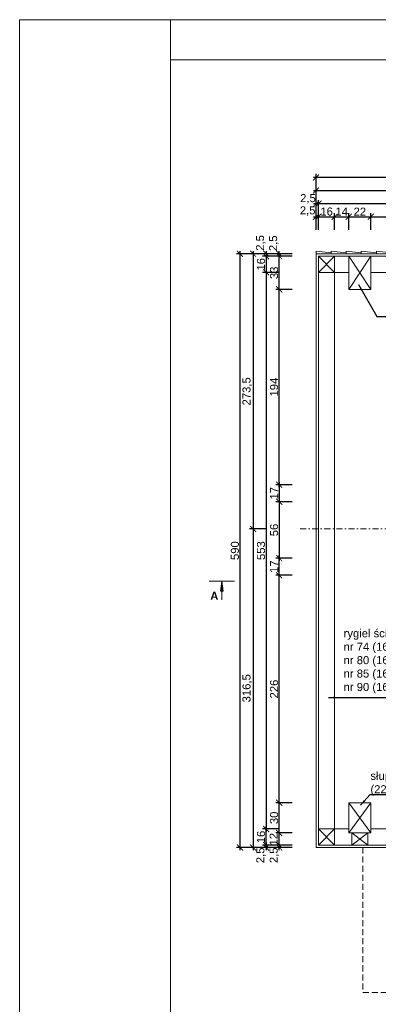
# Model space of a CAD drawing. Header units: millimetres. Extents: x -80660 to 263001, y 590205 to 619905.
# Tile 4 of 64: x -68526 to -64958, y 610122 to 619905. Entities that reach past the tile are written whole.
import ezdxf

# ---------------------------------------------------------------- set-up
doc = ezdxf.new("R2010")
doc.units = ezdxf.units.MM
doc.linetypes.add('DASHDOTX2', pattern=[2, 1, -0.5, 0, -0.5])
doc.linetypes.add('DASHEDX2', pattern=[1.5, 1, -0.5])
for name, color, linetype, lineweight in [('l.c.9', 3, 'Continuous', 9), ('l.k.k. 5', 4, 'DASHEDX2', 5), ('l.kr.kp.9', 5, 'DASHDOTX2', 9)]:
    doc.layers.add(name, color=color, linetype=linetype, lineweight=lineweight)
doc.styles.add('styl1', font='arial.ttf')
doc.dimstyles.new('stefan', dxfattribs={"dimtxt": 80, "dimasz": 60, "dimexe": 35, "dimexo": 0, "dimgap": 10, "dimtad": 1, "dimdec": 1, "dimlfac": 0.1, "dimtxsty": 'styl1', "dimblk": 'ARCHTICK', "dimcen": 2.5, "dimdle": 25, "dimadec": 0, "dimazin": 0, "dimtfac": 1, "dimtdec": 1, "dimtmove": 0, "dimatfit": 3, "dimfxl": 1, "dimarcsym": 0})

# ---------------------------------------------------------------- blocks, each defined once
blk = doc.blocks.new('_ArchTick')
at = {"color": 0, "const_width": 0.15}
blk.add_lwpolyline([(-0.5, -0.5), (0.5, 0.5)], dxfattribs=at)
blk = doc.blocks.new('*D89')
at = {"layer": 'Defpoints', "color": 0}
for p in [(-62652.5, 618207.1), (-65577.5, 618077.1), (-62652.5, 618087.1)]:
    blk.add_point(p, dxfattribs=at)
at = {"layer": 'l.c.9', "color": 0, "lineweight": -2}
for p, q in [((-65602.5, 618207.1), (-62627.5, 618207.1)), ((-65577.5, 618077.1), (-65577.5, 618242.1)), ((-62652.5, 618087.1), (-62652.5, 618242.1))]:
    blk.add_line(p, q, dxfattribs=at)
at = {"layer": 'l.c.9', "color": 0, "lineweight": -2, "xscale": 60, "yscale": 60, "zscale": 60, "rotation": 180}
blk.add_blockref('_ArchTick', (-65577.5, 618207.1), dxfattribs=at)
at = {"layer": 'l.c.9', "color": 0, "lineweight": -2, "xscale": 60, "yscale": 60, "zscale": 60}
blk.add_blockref('_ArchTick', (-62652.5, 618207.1), dxfattribs=at)
at = {"layer": 'l.c.9', "color": 0, "insert": (-64115, 618265.2), "char_height": 80, "attachment_point": 5, "style": 'styl1'}
blk.add_mtext('292,5', dxfattribs=at)
blk = doc.blocks.new('*D66')
at = {"layer": 'Defpoints', "color": 0}
for p in [(-65577.5, 618337.1), (-65577.5, 618207.1), (-59727.5, 618207.1)]:
    blk.add_point(p, dxfattribs=at)
at = {"layer": 'l.c.9', "color": 0, "lineweight": -2}
for p, q in [((-65577.5, 618207.1), (-65577.5, 618372.1)), ((-59727.5, 618207.1), (-59727.5, 618372.1)), ((-59702.5, 618337.1), (-65602.5, 618337.1))]:
    blk.add_line(p, q, dxfattribs=at)
at = {"layer": 'l.c.9', "color": 0, "lineweight": -2, "xscale": 60, "yscale": 60, "zscale": 60, "rotation": 180}
blk.add_blockref('_ArchTick', (-65577.5, 618337.1), dxfattribs=at)
at = {"layer": 'l.c.9', "color": 0, "lineweight": -2, "xscale": 60, "yscale": 60, "zscale": 60}
blk.add_blockref('_ArchTick', (-59727.5, 618337.1), dxfattribs=at)
at = {"layer": 'l.c.9', "color": 0, "insert": (-62652.5, 618387.9), "char_height": 80, "attachment_point": 5, "style": 'styl1'}
blk.add_mtext('585', dxfattribs=at)
blk = doc.blocks.new('*D65')
at = {"layer": 'Defpoints', "color": 0}
for p in [(-59752.5, 618077.1), (-65552.5, 617947.1), (-59752.5, 617947.1)]:
    blk.add_point(p, dxfattribs=at)
at = {"layer": 'l.c.9', "color": 0, "lineweight": -2}
for p, q in [((-65577.5, 618077.1), (-59727.5, 618077.1)), ((-65552.5, 617947.1), (-65552.5, 618112.1)), ((-59752.5, 617947.1), (-59752.5, 618112.1))]:
    blk.add_line(p, q, dxfattribs=at)
at = {"layer": 'l.c.9', "color": 0, "lineweight": -2, "xscale": 60, "yscale": 60, "zscale": 60, "rotation": 180}
blk.add_blockref('_ArchTick', (-65552.5, 618077.1), dxfattribs=at)
at = {"layer": 'l.c.9', "color": 0, "lineweight": -2, "xscale": 60, "yscale": 60, "zscale": 60}
blk.add_blockref('_ArchTick', (-59752.5, 618077.1), dxfattribs=at)
at = {"layer": 'l.c.9', "color": 0, "insert": (-62652.5, 618127.9), "char_height": 80, "attachment_point": 5, "style": 'styl1'}
blk.add_mtext('580', dxfattribs=at)
blk = doc.blocks.new('*D64')
at = {"layer": 'Defpoints', "color": 0}
for p in [(-60272.5, 617947.1), (-65032.5, 617817.1), (-60272.5, 617817.1)]:
    blk.add_point(p, dxfattribs=at)
at = {"layer": 'l.c.9', "color": 0, "lineweight": -2}
for p, q in [((-65032.5, 617817.1), (-65032.5, 617982.1)), ((-60272.5, 617817.1), (-60272.5, 617982.1)), ((-65057.5, 617947.1), (-60247.5, 617947.1))]:
    blk.add_line(p, q, dxfattribs=at)
at = {"layer": 'l.c.9', "color": 0, "lineweight": -2, "xscale": 60, "yscale": 60, "zscale": 60, "rotation": 180}
blk.add_blockref('_ArchTick', (-65032.5, 617947.1), dxfattribs=at)
at = {"layer": 'l.c.9', "color": 0, "lineweight": -2, "xscale": 60, "yscale": 60, "zscale": 60}
blk.add_blockref('_ArchTick', (-60272.5, 617947.1), dxfattribs=at)
at = {"layer": 'l.c.9', "color": 0, "insert": (-62652.5, 617997.9), "char_height": 80, "attachment_point": 5, "style": 'styl1'}
blk.add_mtext('476', dxfattribs=at)
blk = doc.blocks.new('*D130')
at = {"layer": 'Defpoints', "color": 0}
for p in [(-65944.2, 617554.4), (-66074.2, 617394.4), (-65944.2, 617394.4)]:
    blk.add_point(p, dxfattribs=at)
at = {"layer": 'l.c.9', "color": 0, "lineweight": -2}
for p, q in [((-66074.2, 617579.4), (-66074.2, 617369.4)), ((-65944.2, 617554.4), (-66109.2, 617554.4)), ((-65944.2, 617394.4), (-66109.2, 617394.4))]:
    blk.add_line(p, q, dxfattribs=at)
at = {"layer": 'l.c.9', "color": 0, "lineweight": -2, "xscale": 60, "yscale": 60, "zscale": 60}
for p, rotation in [((-66074.2, 617554.4), 90), ((-66074.2, 617394.4), 270)]:
    blk.add_blockref('_ArchTick', p, dxfattribs=dict(at, rotation=rotation))
at = {"layer": 'l.c.9', "color": 0, "insert": (-66125, 617474.4), "char_height": 80, "attachment_point": 5, "rotation": 90, "style": 'styl1'}
blk.add_mtext('16', dxfattribs=at)
blk = doc.blocks.new('*D126')
at = {"layer": 'Defpoints', "color": 0}
for p in [(-66074.2, 611864.4), (-65944.2, 611864.4), (-65944.2, 611704.4)]:
    blk.add_point(p, dxfattribs=at)
at = {"layer": 'l.c.9', "color": 0, "lineweight": -2}
for p, q in [((-65944.2, 611864.4), (-66109.2, 611864.4)), ((-66074.2, 611679.4), (-66074.2, 611889.4)), ((-65944.2, 611704.4), (-66109.2, 611704.4))]:
    blk.add_line(p, q, dxfattribs=at)
at = {"layer": 'l.c.9', "color": 0, "lineweight": -2, "xscale": 60, "yscale": 60, "zscale": 60}
for p, rotation in [((-66074.2, 611864.4), 90), ((-66074.2, 611704.4), 270)]:
    blk.add_blockref('_ArchTick', p, dxfattribs=dict(at, rotation=rotation))
at = {"layer": 'l.c.9', "color": 0, "insert": (-66125, 611784.4), "char_height": 80, "attachment_point": 5, "rotation": 90, "style": 'styl1'}
blk.add_mtext('16', dxfattribs=at)
blk = doc.blocks.new('*D125')
at = {"layer": 'Defpoints', "color": 0}
for p in [(-65944.2, 612124.4), (-65814.2, 612124.4), (-65814.2, 611824.4)]:
    blk.add_point(p, dxfattribs=at)
at = {"layer": 'l.c.9', "color": 0, "lineweight": -2}
for p, q in [((-65814.2, 612124.4), (-65979.2, 612124.4)), ((-65944.2, 611799.4), (-65944.2, 612149.4)), ((-65814.2, 611824.4), (-65979.2, 611824.4))]:
    blk.add_line(p, q, dxfattribs=at)
at = {"layer": 'l.c.9', "color": 0, "lineweight": -2, "xscale": 60, "yscale": 60, "zscale": 60}
for p, rotation in [((-65944.2, 612124.4), 90), ((-65944.2, 611824.4), 270)]:
    blk.add_blockref('_ArchTick', p, dxfattribs=dict(at, rotation=rotation))
at = {"layer": 'l.c.9', "color": 0, "insert": (-65995, 611974.4), "char_height": 80, "attachment_point": 5, "rotation": 90, "style": 'styl1'}
blk.add_mtext('30', dxfattribs=at)
blk = doc.blocks.new('*D115')
at = {"layer": 'Defpoints', "color": 0}
for p in [(-65032.5, 617947.1), (-65252.5, 617817.1), (-65032.5, 617817.1)]:
    blk.add_point(p, dxfattribs=at)
at = {"layer": 'l.c.9', "color": 0, "lineweight": -2}
for p, q in [((-65252.5, 617817.1), (-65252.5, 617982.1)), ((-65032.5, 617817.1), (-65032.5, 617982.1)), ((-65277.5, 617947.1), (-65007.5, 617947.1))]:
    blk.add_line(p, q, dxfattribs=at)
at = {"layer": 'l.c.9', "color": 0, "lineweight": -2, "xscale": 60, "yscale": 60, "zscale": 60, "rotation": 180}
blk.add_blockref('_ArchTick', (-65252.5, 617947.1), dxfattribs=at)
at = {"layer": 'l.c.9', "color": 0, "lineweight": -2, "xscale": 60, "yscale": 60, "zscale": 60}
blk.add_blockref('_ArchTick', (-65032.5, 617947.1), dxfattribs=at)
at = {"layer": 'l.c.9', "color": 0, "insert": (-65142.5, 617997.3), "char_height": 80, "attachment_point": 5, "style": 'styl1'}
blk.add_mtext('22', dxfattribs=at)
blk = doc.blocks.new('*D114')
at = {"layer": 'Defpoints', "color": 0}
for p in [(-65252.5, 617947.1), (-65392.5, 617817.1), (-65252.5, 617817.1)]:
    blk.add_point(p, dxfattribs=at)
at = {"layer": 'l.c.9', "color": 0, "lineweight": -2}
for p, q in [((-65392.5, 617817.1), (-65392.5, 617982.1)), ((-65252.5, 617817.1), (-65252.5, 617982.1)), ((-65417.5, 617947.1), (-65227.5, 617947.1))]:
    blk.add_line(p, q, dxfattribs=at)
at = {"layer": 'l.c.9', "color": 0, "lineweight": -2, "xscale": 60, "yscale": 60, "zscale": 60, "rotation": 180}
blk.add_blockref('_ArchTick', (-65392.5, 617947.1), dxfattribs=at)
at = {"layer": 'l.c.9', "color": 0, "lineweight": -2, "xscale": 60, "yscale": 60, "zscale": 60}
blk.add_blockref('_ArchTick', (-65252.5, 617947.1), dxfattribs=at)
at = {"layer": 'l.c.9', "color": 0, "insert": (-65322.5, 617997.3), "char_height": 80, "attachment_point": 5, "style": 'styl1'}
blk.add_mtext('14', dxfattribs=at)
blk = doc.blocks.new('*D88')
at = {"layer": 'Defpoints', "color": 0}
for p in [(-65944.2, 617579.4), (-66074.2, 617554.4), (-65944.2, 617554.4)]:
    blk.add_point(p, dxfattribs=at)
at = {"layer": 'l.c.9', "color": 0, "lineweight": -2}
for p, q in [((-65944.2, 617579.4), (-66109.2, 617579.4)), ((-66074.2, 617604.4), (-66074.2, 617529.4)), ((-65944.2, 617554.4), (-66109.2, 617554.4))]:
    blk.add_line(p, q, dxfattribs=at)
at = {"layer": 'l.c.9', "color": 0, "lineweight": -2, "xscale": 60, "yscale": 60, "zscale": 60}
for p, rotation in [((-66074.2, 617579.4), 90), ((-66074.2, 617554.4), 270)]:
    blk.add_blockref('_ArchTick', p, dxfattribs=dict(at, rotation=rotation))
at = {"layer": 'l.c.9', "color": 0, "insert": (-66127.6, 617686.8), "char_height": 80, "attachment_point": 5, "rotation": 90, "style": 'styl1'}
blk.add_mtext('2,5', dxfattribs=at)
blk = doc.blocks.new('*D87')
at = {"layer": 'Defpoints', "color": 0}
for p in [(-65944.2, 617579.4), (-65814.2, 617579.4), (-65814.2, 617554.4)]:
    blk.add_point(p, dxfattribs=at)
at = {"layer": 'l.c.9', "color": 0, "lineweight": -2}
for p, q in [((-65814.2, 617579.4), (-65979.2, 617579.4)), ((-65944.2, 617529.4), (-65944.2, 617604.4)), ((-65814.2, 617554.4), (-65979.2, 617554.4))]:
    blk.add_line(p, q, dxfattribs=at)
at = {"layer": 'l.c.9', "color": 0, "lineweight": -2, "xscale": 60, "yscale": 60, "zscale": 60}
for p, rotation in [((-65944.2, 617579.4), 90), ((-65944.2, 617554.4), 270)]:
    blk.add_blockref('_ArchTick', p, dxfattribs=dict(at, rotation=rotation))
at = {"layer": 'l.c.9', "color": 0, "insert": (-65997.6, 617682.7), "char_height": 80, "attachment_point": 5, "rotation": 90, "style": 'styl1'}
blk.add_mtext('2,5', dxfattribs=at)
blk = doc.blocks.new('*D84')
at = {"layer": 'Defpoints', "color": 0}
for p in [(-66334.2, 617579.4), (-66204.2, 617579.4), (-66204.2, 611679.4)]:
    blk.add_point(p, dxfattribs=at)
at = {"layer": 'l.c.9', "color": 0, "lineweight": -2}
for p, q in [((-66204.2, 617579.4), (-66369.2, 617579.4)), ((-66334.2, 611654.4), (-66334.2, 617604.4)), ((-66204.2, 611679.4), (-66369.2, 611679.4))]:
    blk.add_line(p, q, dxfattribs=at)
at = {"layer": 'l.c.9', "color": 0, "lineweight": -2, "xscale": 60, "yscale": 60, "zscale": 60}
for p, rotation in [((-66334.2, 617579.4), 90), ((-66334.2, 611679.4), 270)]:
    blk.add_blockref('_ArchTick', p, dxfattribs=dict(at, rotation=rotation))
at = {"layer": 'l.c.9', "color": 0, "insert": (-66385, 614629.4), "char_height": 80, "attachment_point": 5, "rotation": 90, "style": 'styl1'}
blk.add_mtext('590', dxfattribs=at)
blk = doc.blocks.new('*D83')
at = {"layer": 'Defpoints', "color": 0}
for p in [(-66074.2, 614844.4), (-66204.2, 611679.4), (-66074.2, 611679.4)]:
    blk.add_point(p, dxfattribs=at)
at = {"layer": 'l.c.9', "color": 0, "lineweight": -2}
for p, q in [((-66074.2, 614844.4), (-66239.2, 614844.4)), ((-66204.2, 614869.4), (-66204.2, 611654.4)), ((-66074.2, 611679.4), (-66239.2, 611679.4))]:
    blk.add_line(p, q, dxfattribs=at)
at = {"layer": 'l.c.9', "color": 0, "lineweight": -2, "xscale": 60, "yscale": 60, "zscale": 60}
for p, rotation in [((-66204.2, 614844.4), 90), ((-66204.2, 611679.4), 270)]:
    blk.add_blockref('_ArchTick', p, dxfattribs=dict(at, rotation=rotation))
at = {"layer": 'l.c.9', "color": 0, "insert": (-66262.2, 613261.9), "char_height": 80, "attachment_point": 5, "rotation": 90, "style": 'styl1'}
blk.add_mtext('316,5', dxfattribs=at)
blk = doc.blocks.new('*D82')
at = {"layer": 'Defpoints', "color": 0}
for p in [(-66074.2, 617579.4), (-66204.2, 614844.4), (-66074.2, 614844.4)]:
    blk.add_point(p, dxfattribs=at)
at = {"layer": 'l.c.9', "color": 0, "lineweight": -2}
for p, q in [((-66074.2, 617579.4), (-66239.2, 617579.4)), ((-66204.2, 617604.4), (-66204.2, 614819.4)), ((-66074.2, 614844.4), (-66239.2, 614844.4))]:
    blk.add_line(p, q, dxfattribs=at)
at = {"layer": 'l.c.9', "color": 0, "lineweight": -2, "xscale": 60, "yscale": 60, "zscale": 60}
for p, rotation in [((-66204.2, 617579.4), 90), ((-66204.2, 614844.4), 270)]:
    blk.add_blockref('_ArchTick', p, dxfattribs=dict(at, rotation=rotation))
at = {"layer": 'l.c.9', "color": 0, "insert": (-66262.2, 616211.9), "char_height": 80, "attachment_point": 5, "rotation": 90, "style": 'styl1'}
blk.add_mtext('273,5', dxfattribs=at)
blk = doc.blocks.new('*D81')
at = {"layer": 'Defpoints', "color": 0}
for p in [(-66074.2, 611679.4), (-65944.2, 611704.4), (-65944.2, 611679.4)]:
    blk.add_point(p, dxfattribs=at)
at = {"layer": 'l.c.9', "color": 0, "lineweight": -2}
for p, q in [((-66074.2, 611729.4), (-66074.2, 611654.4)), ((-65944.2, 611704.4), (-66109.2, 611704.4)), ((-65944.2, 611679.4), (-66109.2, 611679.4))]:
    blk.add_line(p, q, dxfattribs=at)
at = {"layer": 'l.c.9', "color": 0, "lineweight": -2, "xscale": 60, "yscale": 60, "zscale": 60}
for p, rotation in [((-66074.2, 611704.4), 90), ((-66074.2, 611679.4), 270)]:
    blk.add_blockref('_ArchTick', p, dxfattribs=dict(at, rotation=rotation))
at = {"layer": 'l.c.9', "color": 0, "insert": (-66124.7, 611601.9), "char_height": 80, "attachment_point": 5, "rotation": 90, "style": 'styl1'}
blk.add_mtext('2,5', dxfattribs=at)
blk = doc.blocks.new('*D80')
at = {"layer": 'Defpoints', "color": 0}
for p in [(-65944.2, 617394.4), (-66074.2, 611864.4), (-65944.2, 611864.4)]:
    blk.add_point(p, dxfattribs=at)
at = {"layer": 'l.c.9', "color": 0, "lineweight": -2}
for p, q in [((-65944.2, 617394.4), (-66109.2, 617394.4)), ((-66074.2, 617419.4), (-66074.2, 611839.4)), ((-65944.2, 611864.4), (-66109.2, 611864.4))]:
    blk.add_line(p, q, dxfattribs=at)
at = {"layer": 'l.c.9', "color": 0, "lineweight": -2, "xscale": 60, "yscale": 60, "zscale": 60}
for p, rotation in [((-66074.2, 617394.4), 90), ((-66074.2, 611864.4), 270)]:
    blk.add_blockref('_ArchTick', p, dxfattribs=dict(at, rotation=rotation))
at = {"layer": 'l.c.9', "color": 0, "insert": (-66125, 614629.4), "char_height": 80, "attachment_point": 5, "rotation": 90, "style": 'styl1'}
blk.add_mtext('553', dxfattribs=at)
blk = doc.blocks.new('*D79')
at = {"layer": 'Defpoints', "color": 0}
for p in [(-65944.2, 617554.4), (-65814.2, 617554.4), (-65814.2, 617224.4)]:
    blk.add_point(p, dxfattribs=at)
at = {"layer": 'l.c.9', "color": 0, "lineweight": -2}
for p, q in [((-65944.2, 617199.4), (-65944.2, 617579.4)), ((-65814.2, 617554.4), (-65979.2, 617554.4)), ((-65814.2, 617224.4), (-65979.2, 617224.4))]:
    blk.add_line(p, q, dxfattribs=at)
at = {"layer": 'l.c.9', "color": 0, "lineweight": -2, "xscale": 60, "yscale": 60, "zscale": 60}
for p, rotation in [((-65944.2, 617554.4), 90), ((-65944.2, 617224.4), 270)]:
    blk.add_blockref('_ArchTick', p, dxfattribs=dict(at, rotation=rotation))
at = {"layer": 'l.c.9', "color": 0, "insert": (-65995, 617389.4), "char_height": 80, "attachment_point": 5, "rotation": 90, "style": 'styl1'}
blk.add_mtext('33', dxfattribs=at)
blk = doc.blocks.new('*D78')
at = {"layer": 'Defpoints', "color": 0}
for p in [(-65944.2, 617224.4), (-65814.2, 617224.4), (-65814.2, 615284.4)]:
    blk.add_point(p, dxfattribs=at)
at = {"layer": 'l.c.9', "color": 0, "lineweight": -2}
for p, q in [((-65814.2, 617224.4), (-65979.2, 617224.4)), ((-65944.2, 615259.4), (-65944.2, 617249.4)), ((-65814.2, 615284.4), (-65979.2, 615284.4))]:
    blk.add_line(p, q, dxfattribs=at)
at = {"layer": 'l.c.9', "color": 0, "lineweight": -2, "xscale": 60, "yscale": 60, "zscale": 60}
for p, rotation in [((-65944.2, 617224.4), 90), ((-65944.2, 615284.4), 270)]:
    blk.add_blockref('_ArchTick', p, dxfattribs=dict(at, rotation=rotation))
at = {"layer": 'l.c.9', "color": 0, "insert": (-65995, 616254.4), "char_height": 80, "attachment_point": 5, "rotation": 90, "style": 'styl1'}
blk.add_mtext('194', dxfattribs=at)
blk = doc.blocks.new('*D77')
at = {"layer": 'Defpoints', "color": 0}
for p in [(-65944.2, 614554.4), (-65814.2, 614554.4), (-65819.2, 614384.4)]:
    blk.add_point(p, dxfattribs=at)
at = {"layer": 'l.c.9', "color": 0, "lineweight": -2}
for p, q in [((-65814.2, 614554.4), (-65979.2, 614554.4)), ((-65944.2, 614359.4), (-65944.2, 614579.4)), ((-65819.2, 614384.4), (-65979.2, 614384.4))]:
    blk.add_line(p, q, dxfattribs=at)
at = {"layer": 'l.c.9', "color": 0, "lineweight": -2, "xscale": 60, "yscale": 60, "zscale": 60}
for p, rotation in [((-65944.2, 614554.4), 90), ((-65944.2, 614384.4), 270)]:
    blk.add_blockref('_ArchTick', p, dxfattribs=dict(at, rotation=rotation))
at = {"layer": 'l.c.9', "color": 0, "insert": (-65994.3, 614469.4), "char_height": 80, "attachment_point": 5, "rotation": 90, "style": 'styl1'}
blk.add_mtext('17', dxfattribs=at)
blk = doc.blocks.new('*D76')
at = {"layer": 'Defpoints', "color": 0}
for p in [(-65944.2, 614384.4), (-65814.2, 614384.4), (-65814.2, 612124.4)]:
    blk.add_point(p, dxfattribs=at)
at = {"layer": 'l.c.9', "color": 0, "lineweight": -2}
for p, q in [((-65814.2, 614384.4), (-65979.2, 614384.4)), ((-65944.2, 612099.4), (-65944.2, 614409.4)), ((-65814.2, 612124.4), (-65979.2, 612124.4))]:
    blk.add_line(p, q, dxfattribs=at)
at = {"layer": 'l.c.9', "color": 0, "lineweight": -2, "xscale": 60, "yscale": 60, "zscale": 60}
for p, rotation in [((-65944.2, 614384.4), 90), ((-65944.2, 612124.4), 270)]:
    blk.add_blockref('_ArchTick', p, dxfattribs=dict(at, rotation=rotation))
at = {"layer": 'l.c.9', "color": 0, "insert": (-65995, 613254.4), "char_height": 80, "attachment_point": 5, "rotation": 90, "style": 'styl1'}
blk.add_mtext('226', dxfattribs=at)
blk = doc.blocks.new('*D75')
at = {"layer": 'Defpoints', "color": 0}
for p in [(-65944.2, 611824.4), (-65814.2, 611824.4), (-65814.2, 611704.4)]:
    blk.add_point(p, dxfattribs=at)
at = {"layer": 'l.c.9', "color": 0, "lineweight": -2}
for p, q in [((-65814.2, 611824.4), (-65979.2, 611824.4)), ((-65944.2, 611679.4), (-65944.2, 611849.4)), ((-65814.2, 611704.4), (-65979.2, 611704.4))]:
    blk.add_line(p, q, dxfattribs=at)
at = {"layer": 'l.c.9', "color": 0, "lineweight": -2, "xscale": 60, "yscale": 60, "zscale": 60}
for p, rotation in [((-65944.2, 611824.4), 90), ((-65944.2, 611704.4), 270)]:
    blk.add_blockref('_ArchTick', p, dxfattribs=dict(at, rotation=rotation))
at = {"layer": 'l.c.9', "color": 0, "insert": (-65999.4, 611762), "char_height": 80, "attachment_point": 5, "rotation": 90, "style": 'styl1'}
blk.add_mtext('12', dxfattribs=at)
blk = doc.blocks.new('*D74')
at = {"layer": 'Defpoints', "color": 0}
for p in [(-65944.2, 611704.4), (-65814.2, 611704.4), (-65814.2, 611679.4)]:
    blk.add_point(p, dxfattribs=at)
at = {"layer": 'l.c.9', "color": 0, "lineweight": -2}
for p, q in [((-65944.2, 611654.4), (-65944.2, 611729.4)), ((-65814.2, 611704.4), (-65979.2, 611704.4)), ((-65814.2, 611679.4), (-65979.2, 611679.4))]:
    blk.add_line(p, q, dxfattribs=at)
at = {"layer": 'l.c.9', "color": 0, "lineweight": -2, "xscale": 60, "yscale": 60, "zscale": 60}
for p, rotation in [((-65944.2, 611704.4), 90), ((-65944.2, 611679.4), 270)]:
    blk.add_blockref('_ArchTick', p, dxfattribs=dict(at, rotation=rotation))
at = {"layer": 'l.c.9', "color": 0, "insert": (-65992.3, 611602.6), "char_height": 80, "attachment_point": 5, "rotation": 90, "style": 'styl1'}
blk.add_mtext('2,5', dxfattribs=at)
blk = doc.blocks.new('*D73')
at = {"layer": 'Defpoints', "color": 0}
for p in [(-65552.5, 618077.1), (-65577.5, 617947.1), (-65552.5, 617947.1)]:
    blk.add_point(p, dxfattribs=at)
at = {"layer": 'l.c.9', "color": 0, "lineweight": -2}
for p, q in [((-65602.5, 618077.1), (-65527.5, 618077.1)), ((-65577.5, 617947.1), (-65577.5, 618112.1)), ((-65552.5, 617947.1), (-65552.5, 618112.1))]:
    blk.add_line(p, q, dxfattribs=at)
at = {"layer": 'l.c.9', "color": 0, "lineweight": -2, "xscale": 60, "yscale": 60, "zscale": 60, "rotation": 180}
blk.add_blockref('_ArchTick', (-65577.5, 618077.1), dxfattribs=at)
at = {"layer": 'l.c.9', "color": 0, "lineweight": -2, "xscale": 60, "yscale": 60, "zscale": 60}
blk.add_blockref('_ArchTick', (-65552.5, 618077.1), dxfattribs=at)
at = {"layer": 'l.c.9', "color": 0, "insert": (-65658.2, 618124.3), "char_height": 80, "attachment_point": 5, "style": 'styl1'}
blk.add_mtext('2,5', dxfattribs=at)
blk = doc.blocks.new('*D72')
at = {"layer": 'Defpoints', "color": 0}
for p in [(-65392.5, 617947.1), (-65552.5, 617817.1), (-65392.5, 617817.1)]:
    blk.add_point(p, dxfattribs=at)
at = {"layer": 'l.c.9', "color": 0, "lineweight": -2}
for p, q in [((-65552.5, 617817.1), (-65552.5, 617982.1)), ((-65392.5, 617817.1), (-65392.5, 617982.1)), ((-65577.5, 617947.1), (-65367.5, 617947.1))]:
    blk.add_line(p, q, dxfattribs=at)
at = {"layer": 'l.c.9', "color": 0, "lineweight": -2, "xscale": 60, "yscale": 60, "zscale": 60, "rotation": 180}
blk.add_blockref('_ArchTick', (-65552.5, 617947.1), dxfattribs=at)
at = {"layer": 'l.c.9', "color": 0, "lineweight": -2, "xscale": 60, "yscale": 60, "zscale": 60}
blk.add_blockref('_ArchTick', (-65392.5, 617947.1), dxfattribs=at)
at = {"layer": 'l.c.9', "color": 0, "insert": (-65472.5, 617997.9), "char_height": 80, "attachment_point": 5, "style": 'styl1'}
blk.add_mtext('16', dxfattribs=at)
blk = doc.blocks.new('*D71')
at = {"layer": 'Defpoints', "color": 0}
for p in [(-65552.5, 617947.1), (-65577.5, 617817.1), (-65552.5, 617817.1)]:
    blk.add_point(p, dxfattribs=at)
at = {"layer": 'l.c.9', "color": 0, "lineweight": -2}
for p, q in [((-65577.5, 617817.1), (-65577.5, 617982.1)), ((-65552.5, 617817.1), (-65552.5, 617982.1)), ((-65602.5, 617947.1), (-65527.5, 617947.1))]:
    blk.add_line(p, q, dxfattribs=at)
at = {"layer": 'l.c.9', "color": 0, "lineweight": -2, "xscale": 60, "yscale": 60, "zscale": 60, "rotation": 180}
blk.add_blockref('_ArchTick', (-65577.5, 617947.1), dxfattribs=at)
at = {"layer": 'l.c.9', "color": 0, "lineweight": -2, "xscale": 60, "yscale": 60, "zscale": 60}
blk.add_blockref('_ArchTick', (-65552.5, 617947.1), dxfattribs=at)
at = {"layer": 'l.c.9', "color": 0, "insert": (-65661.2, 618003), "char_height": 80, "attachment_point": 5, "style": 'styl1'}
blk.add_mtext('2,5', dxfattribs=at)
blk = doc.blocks.new('*D70')
at = {"layer": 'Defpoints', "color": 0}
for p in [(-65814.2, 615284.4), (-65944.2, 615114.4), (-65814.2, 615114.4)]:
    blk.add_point(p, dxfattribs=at)
at = {"layer": 'l.c.9', "color": 0, "lineweight": -2}
for p, q in [((-65814.2, 615284.4), (-65979.2, 615284.4)), ((-65944.2, 615309.4), (-65944.2, 615089.4)), ((-65814.2, 615114.4), (-65979.2, 615114.4))]:
    blk.add_line(p, q, dxfattribs=at)
at = {"layer": 'l.c.9', "color": 0, "lineweight": -2, "xscale": 60, "yscale": 60, "zscale": 60}
for p, rotation in [((-65944.2, 615284.4), 90), ((-65944.2, 615114.4), 270)]:
    blk.add_blockref('_ArchTick', p, dxfattribs=dict(at, rotation=rotation))
at = {"layer": 'l.c.9', "color": 0, "insert": (-65994.3, 615199.4), "char_height": 80, "attachment_point": 5, "rotation": 90, "style": 'styl1'}
blk.add_mtext('17', dxfattribs=at)
blk = doc.blocks.new('*D69')
at = {"layer": 'Defpoints', "color": 0}
for p in [(-65814.2, 615114.4), (-65944.2, 614554.4), (-65814.2, 614554.4)]:
    blk.add_point(p, dxfattribs=at)
at = {"layer": 'l.c.9', "color": 0, "lineweight": -2}
for p, q in [((-65944.2, 615139.4), (-65944.2, 614529.4)), ((-65814.2, 615114.4), (-65979.2, 615114.4)), ((-65814.2, 614554.4), (-65979.2, 614554.4))]:
    blk.add_line(p, q, dxfattribs=at)
at = {"layer": 'l.c.9', "color": 0, "lineweight": -2, "xscale": 60, "yscale": 60, "zscale": 60}
for p, rotation in [((-65944.2, 615114.4), 90), ((-65944.2, 614554.4), 270)]:
    blk.add_blockref('_ArchTick', p, dxfattribs=dict(at, rotation=rotation))
at = {"layer": 'l.c.9', "color": 0, "insert": (-65995, 614834.4), "char_height": 80, "attachment_point": 5, "rotation": 90, "style": 'styl1'}
blk.add_mtext('56', dxfattribs=at)

msp = doc.modelspace()

# ---------------------------------------------------------------- hatches: boundary and pattern name
at = {"layer": 'l.c.9'}
msp.add_hatch(color=0, dxfattribs=at).paths.add_polyline_path([(-66514.84, 614325.45), (-66527.34, 614225.45), (-66502.34, 614225.45)])

# ---------------------------------------------------------------- linework, layer by layer
at = {"layer": 'l.c.9', "color": 0}
for p, q in [((-68526.35, 619904.52), (-58026.35, 619904.52)), ((-68526.35, 619904.52), (-58026.35, 619904.52)), ((-68526.35, 619904.52), (-68526.35, 605054.52)), ((-67026.35, 619904.52), (-67026.35, 605054.52)), ((-67026.35, 619504.52), (-58326.35, 619504.52)), ((-65577.54, 617604.37), (-65427.54, 617589.37)), ((-65577.54, 617604.37), (-65577.54, 617579.37)), ((-65577.54, 617579.37), (-59727.54, 617579.37)), ((-65577.54, 611679.37), (-65577.54, 617579.37)), ((-65427.54, 617604.37), (-65277.54, 617589.37)), ((-65427.54, 617604.37), (-65427.54, 617579.37)), ((-65277.54, 617604.37), (-65127.54, 617589.37)), ((-65277.54, 617604.37), (-65277.54, 617579.37)), ((-65127.54, 617604.37), (-64977.54, 617589.37)), ((-65127.54, 617604.37), (-65127.54, 617579.37)), ((-64977.54, 617604.37), (-64977.54, 617579.37)), ((-64977.54, 617604.37), (-64827.54, 617589.37)), ((-65552.54, 617554.37), (-59752.54, 617554.37)), ((-65552.54, 617394.37), (-65392.54, 617554.37)), ((-65552.54, 617554.37), (-65392.54, 617394.37)), ((-65552.54, 617554.37), (-65552.54, 611704.37)), ((-65392.54, 617554.37), (-65392.54, 611704.37)), ((-65032.54, 617554.37), (-65252.54, 617224.37)), ((-65252.54, 617554.37), (-65032.54, 617224.37)), ((-65252.54, 617224.37), (-65252.54, 617554.37)), ((-65032.54, 617224.37), (-65032.54, 617554.37)), ((-65552.54, 617394.37), (-65252.54, 617394.37)), ((-65032.54, 617394.37), (-60272.54, 617394.37)), ((-65252.54, 617224.37), (-65032.54, 617224.37)), ((-66639.84, 614325.45), (-66389.84, 614325.45)), ((-66514.84, 614325.45), (-66527.34, 614225.45)), ((-66514.84, 614325.45), (-66502.34, 614225.45)), ((-66527.34, 614225.45), (-66502.34, 614225.45)), ((-66514.84, 614140.28), (-66514.84, 614225.45)), ((-65252.54, 612124.37), (-65252.54, 611824.37)), ((-65032.54, 612124.37), (-65252.54, 611824.37)), ((-65252.54, 612124.37), (-65032.54, 611824.37)), ((-65252.54, 612124.37), (-65032.54, 612124.37)), ((-65032.54, 612124.37), (-65032.54, 611824.37)), ((-65392.54, 611864.37), (-65552.54, 611704.37)), ((-65552.54, 611864.37), (-65392.54, 611704.37)), ((-65552.54, 611864.37), (-65252.54, 611864.37)), ((-65252.54, 611824.37), (-65032.54, 611824.37)), ((-65062.54, 611824.37), (-65222.54, 611704.37)), ((-65222.54, 611824.37), (-65062.54, 611704.37)), ((-65222.54, 611824.37), (-65222.54, 611704.37)), ((-65062.54, 611824.37), (-65062.54, 611704.37)), ((-65032.54, 611864.37), (-63302.54, 611864.37)), ((-65577.54, 611679.37), (-63302.54, 611679.37)), ((-65552.54, 611704.37), (-63302.54, 611704.37))]:
    msp.add_line(p, q, dxfattribs=at)
at = {"layer": 'l.k.k. 5', "color": 0, "ltscale": 60}
for p, q in [((-65112.54, 611679.37), (-65112.54, 610239.37)), ((-65112.54, 610239.37), (-62012.54, 610239.37))]:
    msp.add_line(p, q, dxfattribs=at)
at = {"layer": 'l.kr.kp.9', "color": 0, "ltscale": 60}
msp.add_line((-59550.52, 614844.37), (-65778.46, 614844.37), dxfattribs=at)

# ---------------------------------------------------------------- texts
at = {"layer": 'l.c.9', "color": 0, "char_height": 80, "width": 2924.252, "attachment_point": 1}
for s, insert in [('{\\fArial|b1|i0|c238|p34;A}', (-66630.18, 614220.64)), ('{\\fArial|b0|i0|c238|p34;rygiel ścienny \\Pnr 74 (16x16)\\Pnr 80 (16/16)\\Pnr 85 (16x16)\\Pnr 90 (16x16)}', (-65303.23, 613848.19)), ('{\\fArial|b0|i0|c238|p34;słup nr 28  \\P(22x30)}', (-65036.73, 612431.98))]:
    msp.add_mtext(s, dxfattribs=dict(at, insert=insert))

# ---------------------------------------------------------------- dimensions: what is measured, and where the dimension line sits
at = {"layer": 'l.c.9', "color": 0}
for base, p1, p2, picture, middle in [((-65577.54, 618337.1), (-59727.54, 618207.1), (-65577.54, 618207.1), '*D66', (-62652.54, 618387.94)), ((-62652.54, 618207.1), (-65577.54, 618077.1), (-62652.54, 618087.1), '*D89', (-64115.04, 618265.17))]:
    dim = msp.add_linear_dim(base=base, p1=p1, p2=p2, dimstyle='stefan', dxfattribs=at)
    dim.commit()
    dim.dimension.update_dxf_attribs({"geometry": picture, "text_midpoint": middle})
for base, p1, p2, picture, middle in [((-65552.54, 618077.1), (-65577.54, 617947.1), (-65552.54, 617947.1), '*D73', (-65658.18, 618124.27)), ((-65552.54, 617947.1), (-65577.54, 617817.1), (-65552.54, 617817.1), '*D71', (-65661.22, 618002.95))]:
    dim = msp.add_linear_dim(base=base, p1=p1, p2=p2, dimstyle='stefan', override={"dimtmove": 2}, dxfattribs=at)
    dim.commit()
    dim.dimension.update_dxf_attribs({"geometry": picture, "text_midpoint": middle, "dimtype": 160})
for base, p1, p2, picture, middle in [((-59752.54, 618077.1), (-65552.54, 617947.1), (-59752.54, 617947.1), '*D65', (-62652.54, 618127.94)), ((-65392.54, 617947.1), (-65552.54, 617817.1), (-65392.54, 617817.1), '*D72', (-65472.54, 617997.94)), ((-65252.54, 617947.1), (-65392.54, 617817.1), (-65252.54, 617817.1), '*D114', (-65322.54, 617997.26)), ((-65032.54, 617947.1), (-65252.54, 617817.1), (-65032.54, 617817.1), '*D115', (-65142.54, 617997.26)), ((-60272.54, 617947.1), (-65032.54, 617817.1), (-60272.54, 617817.1), '*D64', (-62652.54, 617997.94))]:
    dim = msp.add_linear_dim(base=base, p1=p1, p2=p2, dimstyle='stefan', override={"dimtmove": 1}, dxfattribs=at)
    dim.commit()
    dim.dimension.update_dxf_attribs({"geometry": picture, "text_midpoint": middle})
for base, p1, p2, picture, middle in [((-66074.15, 617554.37), (-65944.15, 617579.37), (-65944.15, 617554.37), '*D88', (-66127.64, 617686.83)), ((-65944.15, 617579.37), (-65814.15, 617554.37), (-65814.15, 617579.37), '*D87', (-65997.59, 617682.73)), ((-65944.15, 611824.37), (-65814.15, 611704.37), (-65814.15, 611824.37), '*D75', (-65999.38, 611762.04)), ((-66074.15, 611679.37), (-65944.15, 611704.37), (-65944.15, 611679.37), '*D81', (-66124.65, 611601.86)), ((-65944.15, 611704.37), (-65814.15, 611679.37), (-65814.15, 611704.37), '*D74', (-65992.31, 611602.57))]:
    dim = msp.add_linear_dim(base=base, p1=p1, p2=p2, angle=90, dimstyle='stefan', override={"dimtmove": 2}, dxfattribs=at)
    dim.commit()
    dim.dimension.update_dxf_attribs({"geometry": picture, "text_midpoint": middle, "dimtype": 160})
for base, p1, p2, picture, middle in [((-66334.15, 617579.37), (-66204.15, 611679.37), (-66204.15, 617579.37), '*D84', (-66385, 614629.37)), ((-66204.15, 614844.37), (-66074.15, 617579.37), (-66074.15, 614844.37), '*D82', (-66262.23, 616211.87)), ((-66074.15, 617394.37), (-65944.15, 617554.37), (-65944.15, 617394.37), '*D130', (-66125, 617474.37)), ((-66074.15, 611864.37), (-65944.15, 617394.37), (-65944.15, 611864.37), '*D80', (-66125.03, 614629.37)), ((-65944.15, 615114.37), (-65814.15, 615284.37), (-65814.15, 615114.37), '*D70', (-65994.32, 615199.37)), ((-65944.15, 614554.37), (-65814.15, 615114.37), (-65814.15, 614554.37), '*D69', (-65995, 614834.37)), ((-65944.15, 612124.37), (-65814.15, 611824.37), (-65814.15, 612124.37), '*D125', (-65995.03, 611974.37)), ((-66074.15, 611864.37), (-65944.15, 611704.37), (-65944.15, 611864.37), '*D126', (-66125, 611784.37))]:
    dim = msp.add_linear_dim(base=base, p1=p1, p2=p2, angle=90, dimstyle='stefan', dxfattribs=at)
    dim.commit()
    dim.dimension.update_dxf_attribs({"geometry": picture, "text_midpoint": middle})
for base, p1, p2, picture, middle in [((-65944.15, 617554.37), (-65814.15, 617224.37), (-65814.15, 617554.37), '*D79', (-65995.03, 617389.37)), ((-65944.15, 617224.37), (-65814.15, 615284.37), (-65814.15, 617224.37), '*D78', (-65995, 616254.37)), ((-66204.15, 611679.37), (-66074.15, 614844.37), (-66074.15, 611679.37), '*D83', (-66262.23, 613261.87)), ((-65944.15, 614554.37), (-65819.15, 614384.37), (-65814.15, 614554.37), '*D77', (-65994.32, 614469.37)), ((-65944.15, 614384.37), (-65814.15, 612124.37), (-65814.15, 614384.37), '*D76', (-65995, 613254.37))]:
    dim = msp.add_linear_dim(base=base, p1=p1, p2=p2, angle=90, dimstyle='stefan', override={"dimtmove": 1}, dxfattribs=at)
    dim.commit()
    dim.dimension.update_dxf_attribs({"geometry": picture, "text_midpoint": middle})

# ---------------------------------------------------------------- leaders
for points in [[(-65155.88, 617272.63), (-64973.72, 616955.49), (-64457.57, 616955.49)], [(-65453.67, 613168.69), (-64610.38, 613168.69)], [(-65135.07, 612100.34), (-65039.07, 612205.49), (-64633.6, 612205.49)]]:
    msp.add_leader(points, dimstyle='stefan', override={"dimgap": 10, "dimtad": 0}, dxfattribs=at)

doc.saveas('drawing.dxf')
